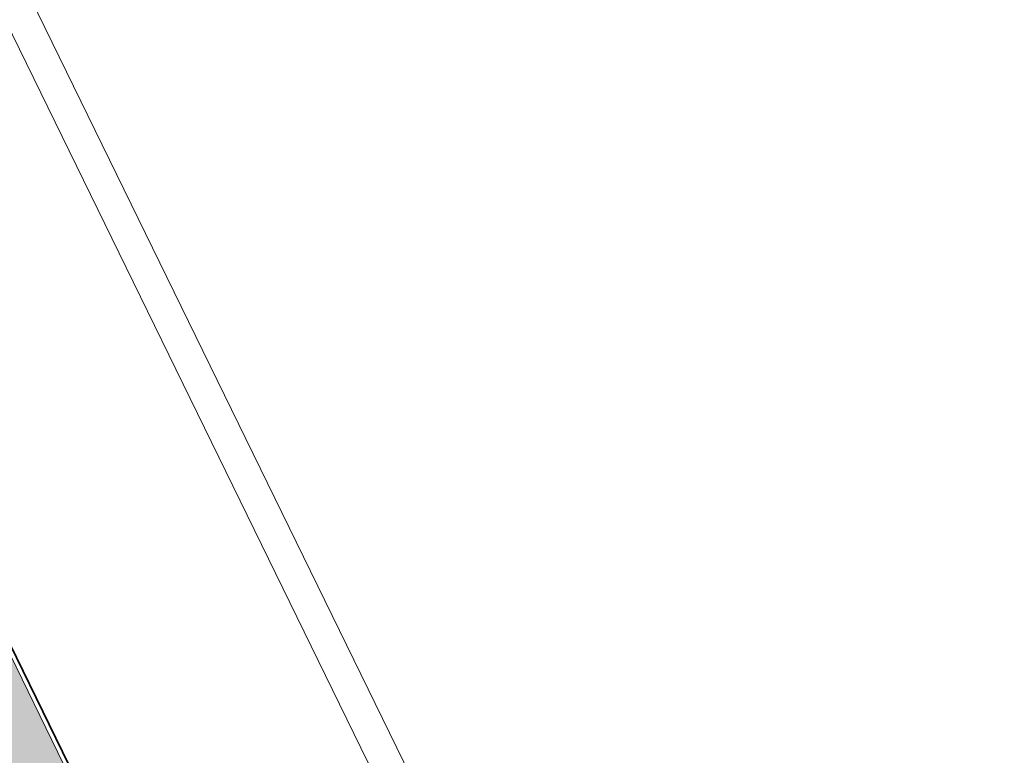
# Model space of a CAD drawing. Extents: x 6414462 to 20492237, y 5756825 to 17376351.
# Tile 99 of 127: x 6497762.88 to 6497764.7, y 5809741.17 to 5809742.54. Entities that reach past the tile are written whole.
import ezdxf

# ---------------------------------------------------------------- set-up
doc = ezdxf.new("R2010")
doc.units = 0
doc.layers.add('A-WALL', color=7, linetype='Continuous', lineweight=35)
doc.layers.add('A-WALL-PATT', color=7, linetype='Continuous', lineweight=35)

msp = doc.modelspace()

# ---------------------------------------------------------------- hatches: boundary and pattern name
at = {"layer": 'A-WALL-PATT', "lineweight": 5}
h = msp.add_hatch(dxfattribs=at)
h.set_pattern_fill('FP_7', color=256, scale=0.01, angle=26.0324, style=0, pattern_type=2)
h.set_pattern_definition([(26.0323616, (6497475.582077, 5808865.157373), (0.01535980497, 0.02280471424), [0.01587, -0.03175]), (146.0323616, (6497475.582077, 5808865.157373), (-0.02742936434, 0.00189962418), [0.01587, -0.03175]), (86.0323616, (6497475.582077, 5808865.157373), (-0.01206955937, 0.02470433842), [0, -0.03175, 0.01587, 0])])
h.paths.add_polyline_path([(6497765.7861, 5809735.1412), (6497765.8759, 5809735.1851), (6497765.2553, 5809736.4556), (6497765.1655, 5809736.4117), (6497765.7806, 5809735.1524)])
h.paths.add_polyline_path([(6497764.544, 5809737.6841), (6497764.6339, 5809737.728), (6497763.5964, 5809739.8521), (6497763.5065, 5809739.8082), (6497764.3654, 5809738.0497)])
h.paths.add_polyline_path([(6497762.8851, 5809741.0806), (6497762.9749, 5809741.1245), (6497762.3544, 5809742.395), (6497762.2645, 5809742.3511), (6497762.7962, 5809741.2625)])

# ---------------------------------------------------------------- linework, layer by layer
at = {"layer": 'A-WALL', "lineweight": 5}
for p, q in [((6497762.5751, 5809743.2373, 0.1), (6497766.6819, 5809734.8292, 0.1)), ((6497766.6016, 5809734.8568, 0.1), (6497762.5475, 5809743.1571, 0.1)), ((6497762.9749, 5809741.1245, 0.1), (6497762.3105, 5809742.4849, 0.1))]:
    msp.add_line(p, q, dxfattribs=at)
at = {"layer": 'A-WALL'}
msp.add_line((6497762.9856, 5809741.1208, 0.1), (6497762.3141, 5809742.4956, 0.1), dxfattribs=at)

doc.saveas('drawing.dxf')
